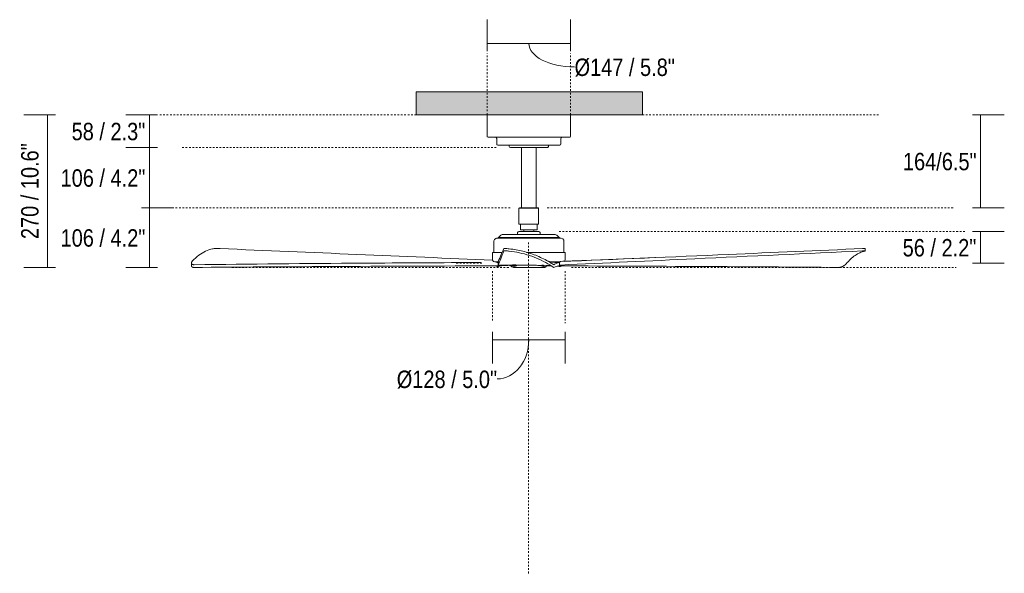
# Model space of a CAD drawing. Header units: millimetres. Extents: x 5694 to 11091, y -2962 to 7544.
# Tile 2 of 3: x 5694 to 7434, y 1189 to 2168. Entities that reach past the tile are written whole.
import ezdxf

# ---------------------------------------------------------------- set-up
doc = ezdxf.new("R2010")
doc.units = ezdxf.units.MM
doc.linetypes.add('Dash', pattern=[6, 3, -3])
doc.layers.add('A-ANNO-DIMS', color=7, linetype='Dash', lineweight=9, true_color=0xd2d2d2)
for name, color, linetype, lineweight in [('A-ANNO-DIMS-14', 7, 'Continuous', 9), ('A-CLNG', 7, 'Continuous', 9), ('E-LITE-EQPM', 7, 'Continuous', 20)]:
    doc.layers.add(name, color=color, linetype=linetype, lineweight=lineweight)
doc.styles.add('Arial Narrow', font='ARIALN.TTF', dxfattribs={"height": 30.8})
doc.dimstyles.new('FARO_-_2_2mm_Arial_Narrow_mm_Inch_Horiz', dxfattribs={"dimscale": 304.8, "dimtxt": 31.521674, "dimasz": 0, "dimexe": 0.137795, "dimexo": 0.0625, "dimgap": 0.022966, "dimtad": 3, "dimtih": 1, "dimtoh": 1, "dimdec": 0, "dimzin": 0, "dimdsep": 46, "dimtxsty": 'Arial Narrow', "dimblk1": 'NONE', "dimblk2": 'NONE', "dimsah": 1, "dimcen": 0.09, "dimadec": 0, "dimazin": 0, "dimtfac": 1, "dimtdec": 4, "dimtix": 1, "dimtmove": 0, "dimatfit": 3, "dimfxl": 0.045932, "dimfxlon": 1, "dimtvp": 1, "dimtolj": 1, "dimtzin": 0, "dimarcsym": 2})
doc.dimstyles.new('FARO_-_2_2mm_Arial_Narrow_mm_Inch_Left', dxfattribs={"dimscale": 304.8, "dimtxt": 31.521674, "dimasz": 0, "dimexe": 0.137795, "dimexo": 0.0625, "dimgap": 0.022966, "dimtad": 1, "dimdec": 0, "dimzin": 0, "dimdsep": 46, "dimtxsty": 'Arial Narrow', "dimblk1": 'NONE', "dimblk2": 'NONE', "dimsah": 1, "dimcen": 0.09, "dimadec": 0, "dimazin": 0, "dimtfac": 1, "dimtdec": 4, "dimtix": 1, "dimtmove": 1, "dimatfit": 3, "dimfxl": 0.045932, "dimfxlon": 1, "dimtvp": 1, "dimtolj": 1, "dimtzin": 0, "dimarcsym": 2})
doc.dimstyles.new('FARO_-_2_2mm_Arial_Narrow_mm_Inch_Left_1', dxfattribs={"dimscale": 304.8, "dimtxt": 31.521674, "dimasz": 0, "dimexe": 0.137795, "dimexo": 0.0625, "dimgap": 0.022966, "dimtad": 1, "dimdec": 0, "dimzin": 0, "dimdsep": 46, "dimtxsty": 'Arial Narrow', "dimblk1": 'NONE', "dimblk2": 'NONE', "dimsah": 1, "dimcen": 0.09, "dimadec": 0, "dimazin": 0, "dimtfac": 1, "dimtdec": 4, "dimtix": 1, "dimtmove": 0, "dimatfit": 3, "dimfxl": 0.045932, "dimfxlon": 1, "dimtvp": 1, "dimtolj": 1, "dimtzin": 0, "dimarcsym": 2})
doc.dimstyles.new('FARO_-_2_2mm_Arial_Narrow_mm_Inch_Left_H', dxfattribs={"dimscale": 304.8, "dimtxt": 31.521674, "dimasz": 0, "dimexe": 0.137795, "dimexo": 0.0625, "dimgap": 0.022966, "dimtad": 3, "dimtih": 1, "dimtoh": 1, "dimdec": 0, "dimzin": 0, "dimdsep": 46, "dimtxsty": 'Arial Narrow', "dimblk1": 'NONE', "dimblk2": 'NONE', "dimsah": 1, "dimcen": 0.09, "dimadec": 0, "dimazin": 0, "dimtfac": 1, "dimtdec": 4, "dimtix": 1, "dimtmove": 0, "dimatfit": 3, "dimfxl": 0.045932, "dimfxlon": 1, "dimtvp": 1, "dimtolj": 1, "dimtzin": 0, "dimarcsym": 2})
doc.dimstyles.new('FARO_-_2_2mm_Arial_Narrow_mm_Inch_Right', dxfattribs={"dimscale": 304.8, "dimtxt": 31.521674, "dimasz": 0, "dimexe": 0.137795, "dimexo": 0.0625, "dimgap": 0.022966, "dimtad": 1, "dimdec": 0, "dimzin": 0, "dimdsep": 46, "dimtxsty": 'Arial Narrow', "dimblk1": 'NONE', "dimblk2": 'NONE', "dimsah": 1, "dimcen": 0.09, "dimadec": 0, "dimazin": 0, "dimtfac": 1, "dimtdec": 4, "dimtix": 1, "dimtmove": 1, "dimatfit": 3, "dimfxl": 0.045932, "dimfxlon": 1, "dimtvp": 1, "dimtolj": 1, "dimtzin": 0, "dimarcsym": 2})

# ---------------------------------------------------------------- blocks, each defined once
blk = doc.blocks.new('34100 - 34100 MILOS Black ceiling fan-569089-Alzado_PDF')
at = {"layer": 'E-LITE-EQPM'}
for p, q in [((6520.4, 2000), (6520.4, 1961.9)), ((6667.8, 1961.9), (6667.8, 2000)), ((6537.3, 1958), (6537.3, 1948.3)), ((6650.9, 1948.3), (6650.9, 1958)), ((6559.6, 1946.1), (6559.6, 1943.8)), ((6581.1, 1941.9), (6581.1, 1835.6)), ((6607.1, 1835.6), (6607.1, 1941.9)), ((6628.6, 1943.8), (6628.6, 1946.1)), ((6577.5, 1835.6), (6576.7, 1834.8)), ((6576.7, 1834.8), (6576.7, 1806.2)), ((6576.7, 1834.8), (6594.1, 1834.8)), ((6577.5, 1835.6), (6594.1, 1835.6)), ((6594.1, 1835.6), (6610.8, 1835.6)), ((6611.5, 1834.8), (6594.1, 1834.8)), ((6611.5, 1834.8), (6610.8, 1835.6)), ((6611.5, 1806.2), (6611.5, 1834.8)), ((6576.7, 1806.2), (6594.1, 1806.2)), ((6579.4, 1806.2), (6579.4, 1796.6)), ((6579.4, 1796.6), (6594.1, 1796.6)), ((6585.2, 1796.6), (6585.2, 1793.5)), ((6594.1, 1806.2), (6611.5, 1806.2)), ((6594.1, 1796.6), (6608.8, 1796.6)), ((6603, 1793.5), (6603, 1796.6)), ((6608.8, 1796.6), (6608.8, 1806.2)), ((6532.3, 1776.8), (6532.3, 1756.6)), ((6537, 1781.5), (6537.3, 1781.5)), ((6544.6, 1786.8), (6540.5, 1782.7)), ((6540.6, 1782.7), (6594.1, 1782.7)), ((6574.3, 1791.5), (6574.3, 1788)), ((6594.1, 1782.7), (6647.6, 1782.7)), ((6614, 1788), (6614, 1791.5)), ((6647.7, 1782.7), (6643.7, 1786.8)), ((6655.9, 1756.6), (6655.9, 1776.8)), ((7188.8, 1759.2), (7188.8, 1763.3)), ((6530.1, 1756.6), (6530.1, 1743.6)), ((6530.1, 1756.6), (6546.9, 1756.6)), ((6540, 1740.2), (6540, 1734.2)), ((6590.1, 1756.6), (6594.1, 1756.6)), ((6594.1, 1756.6), (6658.1, 1756.6)), ((6658.1, 1743.6), (6658.1, 1756.6)), ((5997.9, 1737.8), (5997.9, 1733)), ((6538.2, 1731.8), (6534.8, 1732.8)), ((6537, 1732.6), (6537.7, 1732.6)), ((6537, 1732.6), (6537.7, 1732.6)), ((6538.8, 1731.9), (6538.8, 1731.7)), ((6543.9, 1732.8), (6540.5, 1731.8)), ((6541, 1732.8), (6543.3, 1732.8)), ((6542.6, 1732.6), (6542.8, 1732.6)), ((6542.6, 1732.6), (6543, 1732.6)), ((6542.8, 1732.6), (6542.9, 1732.6)), ((6543.3, 1732.8), (6543.9, 1732.8)), ((6557.3, 1733.2), (6557.3, 1733.8)), ((6560.8, 1733.6), (6560.8, 1732.8)), ((6560.8, 1733.6), (6562.9, 1733.6)), ((6563.5, 1732), (6560.8, 1732.8)), ((6560.8, 1732.8), (6563.1, 1732.8)), ((6563, 1732.6), (6563.3, 1732.6)), ((6563, 1732.6), (6563.3, 1732.6)), ((6563.6, 1733.6), (6563.6, 1732.8)), ((6563.6, 1733.6), (6568.1, 1733.6)), ((6564.1, 1732.6), (6563.6, 1732.8)), ((6563.6, 1732.8), (6568.1, 1732.8)), ((6565.2, 1734.7), (6565.2, 1733.6)), ((6568.1, 1732.6), (6567.7, 1732.6)), ((6567.7, 1731.7), (6567.7, 1732.6)), ((6567.7, 1732.6), (6568.1, 1732.6)), ((6568.1, 1733.6), (6572.6, 1733.6)), ((6568.1, 1732.8), (6572.6, 1732.8)), ((6568.1, 1732.6), (6568.5, 1732.6)), ((6568.5, 1732.6), (6568.1, 1732.6)), ((6568.5, 1732.6), (6568.5, 1731.7)), ((6571.1, 1733.6), (6571.1, 1734.8)), ((6572.6, 1732.8), (6572.1, 1732.6)), ((6572.6, 1732.8), (6572.6, 1733.6)), ((6615.6, 1733.6), (6615.6, 1732.8)), ((6615.6, 1733.6), (6620.1, 1733.6)), ((6616.1, 1732.6), (6615.6, 1732.8)), ((6615.6, 1732.8), (6620.1, 1732.8)), ((6620.1, 1732.6), (6619.7, 1732.6)), ((6619.7, 1731.7), (6619.7, 1732.6)), ((6619.7, 1732.6), (6620.1, 1732.6)), ((6620.1, 1733.6), (6621.3, 1733.6)), ((6620.1, 1732.8), (6624.6, 1732.8)), ((6620.1, 1732.6), (6620.5, 1732.6)), ((6620.5, 1732.6), (6620.1, 1732.6)), ((6620.5, 1732.6), (6620.5, 1731.7)), ((6624.6, 1732.8), (6624.1, 1732.6)), ((6624.6, 1732.8), (6624.6, 1733.5)), ((6627.4, 1732.8), (6624.7, 1732)), ((6624.9, 1732.6), (6625.2, 1732.6)), ((6624.9, 1732.6), (6625.2, 1732.6)), ((6625.1, 1732.8), (6627.4, 1732.8)), ((6627.4, 1732.8), (6627.4, 1733.2)), ((6647.7, 1731.8), (6645.8, 1732.4)), ((6648.2, 1732.8), (6648.2, 1738.8)), ((6648.2, 1733.6), (6653.4, 1733.6)), ((6648.2, 1732.8), (6653.4, 1732.8)), ((6649.4, 1731.9), (6649.4, 1731.7)), ((6653.4, 1732.8), (6650, 1731.8)), ((6650.5, 1732.6), (6651.2, 1732.6)), ((6650.5, 1732.6), (6651.2, 1732.6)), ((6651.8, 1733.6), (6651.8, 1734.3)), ((6653.4, 1732.8), (6653.4, 1733.6))]:
    blk.add_line(p, q, dxfattribs=at)
at = {"layer": 'E-LITE-EQPM', "flags": 128}
for points in [[(6522.3, 1960.1), (6520.7, 1960.9), (6520.4, 1961.9)], [(6535.4, 1960.1), (6534.7, 1960.1), (6529, 1960.1), (6524.9, 1960.1), (6522.7, 1960.1), (6522.3, 1960.1)], [(6522.3, 1960.1), (6523.2, 1960.1), (6526, 1960.1), (6530.6, 1960.1), (6536.9, 1960.1), (6544.7, 1960.1), (6553.7, 1960.1), (6563.9, 1960.1), (6574.8, 1960.1), (6586.2, 1960.1), (6594.1, 1960.1)], [(6537.3, 1958), (6536.4, 1959.7), (6535.2, 1960.1)], [(6594.1, 1960.1), (6605.7, 1960.1), (6617, 1960.1), (6627.7, 1960.1), (6637.5, 1960.1), (6646.2, 1960.1), (6653.5, 1960.1), (6659.3, 1960.1), (6663.3, 1960.1), (6665.5, 1960.1), (6665.9, 1960.1)], [(6653, 1960.1), (6651.3, 1959.2), (6650.9, 1958)], [(6665.9, 1960.1), (6665, 1960.1), (6662.2, 1960.1), (6657.6, 1960.1), (6652.8, 1960.1)], [(6667.8, 1961.9), (6666.9, 1960.4), (6665.9, 1960.1)], [(6539.5, 1946.1), (6537.8, 1946.9), (6537.3, 1948.3)], [(6559.6, 1946.1), (6557.1, 1946.1), (6550.3, 1946.1), (6545.1, 1946.1), (6541.5, 1946.1), (6539.7, 1946.1), (6539.5, 1946.1)], [(6539.5, 1946.1), (6540.5, 1946.1), (6543.3, 1946.1), (6547.8, 1946.1), (6554, 1946.1), (6561.5, 1946.1), (6570.2, 1946.1), (6579.7, 1946.1), (6589.7, 1946.1), (6594.1, 1946.1)], [(6561.5, 1941.9), (6559.9, 1942.7), (6559.6, 1943.8)], [(6579, 1941.9), (6572.5, 1941.9), (6567.3, 1941.9), (6563.6, 1941.9), (6561.7, 1941.9), (6561.5, 1941.9)], [(6561.5, 1941.9), (6562.4, 1941.9), (6565.2, 1941.9), (6569.6, 1941.9), (6575.5, 1941.9), (6582.4, 1941.9), (6590, 1941.9), (6594.1, 1941.9)], [(6594.1, 1946.1), (6604.2, 1946.1), (6614, 1946.1), (6623, 1946.1), (6631.1, 1946.1), (6637.9, 1946.1), (6643.2, 1946.1), (6646.7, 1946.1), (6648.5, 1946.1), (6648.7, 1946.1)], [(6594.1, 1941.9), (6601.9, 1941.9), (6609.2, 1941.9), (6615.7, 1941.9), (6620.9, 1941.9), (6624.6, 1941.9), (6626.5, 1941.9), (6626.7, 1941.9)], [(6626.7, 1941.9), (6625.8, 1941.9), (6623, 1941.9), (6618.6, 1941.9), (6612.7, 1941.9), (6609.1, 1941.9)], [(6628.6, 1943.8), (6627.8, 1942.2), (6626.7, 1941.9)], [(6648.7, 1946.1), (6647.7, 1946.1), (6644.9, 1946.1), (6640.4, 1946.1), (6634.2, 1946.1), (6628.6, 1946.1)], [(6650.9, 1948.3), (6650, 1946.5), (6648.7, 1946.1)], [(6574.3, 1791.5), (6575.1, 1793.2), (6576.2, 1793.5)], [(6594.1, 1793.5), (6588.4, 1793.5), (6583.3, 1793.5), (6579.3, 1793.5), (6576.9, 1793.5), (6576.2, 1793.5)], [(6576.2, 1793.5), (6577.1, 1793.5), (6579.9, 1793.5), (6584.1, 1793.5), (6585.3, 1793.5)], [(6612, 1793.5), (6611.1, 1793.5), (6608.4, 1793.5), (6604.1, 1793.5), (6598.9, 1793.5), (6594.1, 1793.5)], [(6602.9, 1793.5), (6604.9, 1793.5), (6608.9, 1793.5), (6611.4, 1793.5), (6612, 1793.5)], [(6612, 1793.5), (6613.6, 1792.6), (6614, 1791.5)], [(6532.3, 1776.8), (6533.2, 1779.6), (6535.6, 1781.3), (6537, 1781.5)], [(6594.1, 1781.5), (6583.8, 1781.5), (6573.8, 1781.5), (6564.4, 1781.5), (6556.1, 1781.5), (6549, 1781.5), (6543.4, 1781.5), (6539.5, 1781.5), (6537.4, 1781.5), (6537, 1781.5)], [(6537.3, 1781.5), (6540.1, 1782.4), (6540.5, 1782.7)], [(6544.6, 1786.8), (6547.1, 1788), (6547.5, 1788)], [(6594.1, 1788), (6584.8, 1788), (6575.8, 1788), (6567.6, 1788), (6560.5, 1788), (6554.7, 1788), (6550.5, 1788), (6548.1, 1788), (6547.5, 1788)], [(6547.5, 1788), (6548.5, 1788), (6551.3, 1788), (6555.8, 1788), (6561.9, 1788), (6562.1, 1788)], [(6640.7, 1788), (6639.8, 1788), (6637, 1788), (6632.4, 1788), (6626.4, 1788), (6619, 1788), (6610.6, 1788), (6601.5, 1788), (6594.1, 1788)], [(6651.2, 1781.5), (6650.3, 1781.5), (6647.5, 1781.5), (6642.9, 1781.5), (6636.7, 1781.5), (6629.2, 1781.5), (6620.4, 1781.5), (6610.8, 1781.5), (6600.6, 1781.5), (6594.1, 1781.5)], [(6624.7, 1788), (6627.7, 1788), (6633.5, 1788), (6637.7, 1788), (6640.1, 1788), (6640.7, 1788)], [(6640.7, 1788), (6643.3, 1787.1), (6643.7, 1786.8)], [(6647.7, 1782.7), (6650.4, 1781.5), (6650.9, 1781.5)], [(6650.5, 1781.5), (6650.8, 1781.5), (6651.2, 1781.5)], [(6651.2, 1781.5), (6654, 1780.6), (6655.7, 1778.2), (6655.9, 1776.8)], [(6533.9, 1739.8), (6531.5, 1740.7), (6530.2, 1743), (6530.1, 1743.6)], [(6641.6, 1738.9), (6634.9, 1739.5), (6629, 1741), (6624, 1743.1)], [(6654.5, 1740.8), (6720.8, 1743.3), (6832.3, 1748)], [(6658.1, 1743.6), (6657.2, 1741.1), (6656.4, 1740.7)], [(6536.2, 1739.8), (6534.6, 1739.8), (6533.9, 1739.8)], [(6533.9, 1739.8), (6534.9, 1739.8), (6537.7, 1739.8), (6540, 1739.8)], [(6541.3, 1734.2), (6547, 1734), (6552.7, 1733.9)], [(6567, 1729.9), (6564.3, 1730.8), (6562.6, 1733.1), (6562.5, 1733.8)], [(6594.1, 1729.9), (6587, 1729.9), (6580.4, 1729.9), (6574.8, 1729.9), (6570.5, 1729.9), (6567.8, 1729.9), (6567, 1729.9)], [(6567, 1729.9), (6567.9, 1729.9), (6570.7, 1729.9), (6575.1, 1729.9), (6580.8, 1729.9), (6587.4, 1729.9), (6594.1, 1729.9)], [(6594.1, 1729.9), (6601.2, 1729.9), (6607.8, 1729.9), (6613.4, 1729.9), (6617.7, 1729.9), (6620.4, 1729.9), (6621.2, 1729.9)], [(6621.2, 1729.9), (6620.3, 1729.9), (6617.5, 1729.9), (6613.1, 1729.9), (6607.4, 1729.9), (6600.8, 1729.9), (6594.1, 1729.9)], [(6625.4, 1733.2), (6624.8, 1731.7), (6622.5, 1730), (6621.2, 1729.9)], [(6633.4, 1739.8), (6640.8, 1739.8), (6646.7, 1739.8), (6647.6, 1739.8)]]:
    blk.add_lwpolyline(points, dxfattribs=at)
at = {"layer": 'E-LITE-EQPM'}
for centre, start, end in [((6568.3, 1742.1), 246.4883, 266.9608), ((6568, 1742.1), 273.0392, 293.5117), ((6620.2, 1742.1), 246.4883, 266.9608), ((6619.9, 1742.1), 273.0392, 293.5117)]:
    blk.add_arc(centre, 10.3, start, end, dxfattribs=at)
for centre, major_axis, ratio, start_param, end_param in [((6539.1, 1742.1), (0, 10.3), 0.5, 2.731235, 3.088548), ((6539.3, 1742.1), (0, 10.3), 0.866025, 2.880503, 3.088548), ((6539.8, 1742.1), (0, 10.3), 0.5, 2.731235, 3.088548), ((6539.7, 1742.1), (0, 10.3), 0.866025, 3.043403, 3.088548), ((6539, 1742.1), (0, 10.3), 0.866025, 3.194637, 3.55195), ((6539.4, 1742.1), (0, 10.3), 0.866025, 3.194637, 3.55195), ((6565.3, 235.9), (0, 1497.3), 0.867257, 0.009965, 0.01876), ((6565.1, 1742.1), (0, 10.3), 0.5, 2.731235, 2.804576), ((6565.3, 1742.1), (0, 10.3), 0.866025, 2.880503, 2.94253), ((6622.9, 1742.1), (0, 10.3), 0.866025, 3.340655, 3.373294), ((6623.1, 1742.1), (0, 10.3), 0.5, 3.478609, 3.55195), ((6621.6, 193.1), (0, 1546), 0.864789, 6.264314, 6.26921), ((6648.8, 1742.1), (0, 10.3), 0.866025, 2.795398, 3.088548), ((6649.2, 1742.1), (0, 10.3), 0.866025, 2.773882, 3.088548), ((6648.4, 1742.1), (0, 10.3), 0.5, 3.194637, 3.55195), ((6648.5, 1742.1), (0, 10.3), 0.866025, 3.194637, 3.239782), ((6649.1, 1742.1), (0, 10.3), 0.5, 3.194637, 3.55195), ((6648.9, 1742.1), (0, 10.3), 0.866025, 3.194637, 3.373294), ((6648.5, 1742.1), (0, 10.3), 0.866025, 3.373294, 3.39286)]:
    blk.add_ellipse(centre, major_axis=major_axis, ratio=ratio, start_param=start_param, end_param=end_param, dxfattribs=at)
for points in [[(6035.1, 1762.9), (6030.9, 1762), (6022.7, 1759.3), (6010.6, 1751.9), (6003, 1744.9), (5999.4, 1740.9)], [(6559.6, 1762.9), (6567.6, 1762), (6583.4, 1759.3), (6606.5, 1751.9), (6621, 1744.9), (6628, 1740.9)], [(6628, 1736.2), (6622.7, 1739.3), (6612, 1744.8), (6595.1, 1751.4), (6577.6, 1756.2), (6565.6, 1758.1), (6559.6, 1758.8)], [(7155, 1736.2), (7157.5, 1739.3), (7162.6, 1744.8), (7170.7, 1751.4), (7179, 1756.2), (7184.7, 1758.1), (7187.6, 1758.8)], [(6536.3, 1739.5), (6536.3, 1739.5), (6536.4, 1739.5), (6537, 1739.6), (6537.8, 1739.6), (6538.8, 1739.6), (6539.5, 1739.6), (6539.9, 1739.6)], [(6537.8, 1739.4), (6537.5, 1739.5), (6537, 1739.5), (6536.4, 1739.5), (6536.3, 1739.5), (6536.3, 1739.5)], [(6539.9, 1739.4), (6539.5, 1739.4), (6538.8, 1739.4), (6538.1, 1739.4), (6537.8, 1739.4)], [(6552.7, 1733.9), (6554, 1733.8), (6556.9, 1733.8), (6561.5, 1733.8), (6564.1, 1733.8), (6565.1, 1733.9)], [(6571.2, 1734.6), (6571.2, 1734.6), (6571.1, 1734.5), (6571, 1734.5)], [(6625, 1732.7), (6625.1, 1732.7), (6625.1, 1732.7), (6625.2, 1732.7)], [(6627.2, 1732.7), (6629.3, 1732.7), (6631.5, 1732.7), (6633.7, 1732.7)], [(6633.6, 1739.7), (6634, 1739.7), (6634.5, 1739.8), (6635, 1739.8)], [(6650.7, 1732.7), (6650.9, 1732.7), (6651, 1732.7), (6651.2, 1732.7)]]:
    blk.add_open_spline(points, degree=3, dxfattribs=at)
for points, knots in [([(6048.5, 1763.3), (6047.6, 1763.4), (6045.5, 1763.4), (6041.8, 1763.4), (6038, 1763.3), (6035.9, 1763.1), (6035.1, 1762.9)], [-1, -1, -1, -1, -0.785714, -0.571429, -0.285714, 0, 0, 0, 0]), ([(6530.4, 1742.8), (6450.3, 1746.2), (6289.7, 1753), (6129.1, 1759.8), (6048.5, 1763.3)], [-0.8860034, -0.8860034, -0.8860034, -0.8860034, -0.4444444, 0, 0, 0, 0]), ([(6540, 1740.2), (6541.8, 1744.4), (6545.1, 1752.1), (6548.4, 1759.8), (6549.9, 1763.3)], [-1, -1, -1, -1, -0.444444, 0, 0, 0, 0]), ([(6549.9, 1759.2), (6548, 1754.5), (6544.8, 1746.2), (6541.5, 1737.9), (6540, 1734.2)], [-1, -1, -1, -1, -0.444444, 0, 0, 0, 0]), ([(6549.9, 1763.3), (6549.9, 1763.4), (6550.3, 1763.4), (6552.1, 1763.4), (6555.3, 1763.3), (6558.1, 1763.1), (6559.6, 1762.9)], [-1, -1, -1, -1, -0.785714, -0.571429, -0.285714, 0, 0, 0, 0]), ([(6559.6, 1758.8), (6558.5, 1758.9), (6556.3, 1759.1), (6553.1, 1759.3), (6550.6, 1759.3), (6549.9, 1759.3), (6549.9, 1759.2)], [-1, -1, -1, -1, -0.785714, -0.571429, -0.285714, 0, 0, 0, 0]), ([(6650, 1740.2), (6748.8, 1744.4), (6926.8, 1752.1), (7104.8, 1759.8), (7183.9, 1763.3)], [-1, -1, -1, -1, -0.444444, 0, 0, 0, 0]), ([(7183.9, 1759.2), (7085.1, 1754.5), (6907.1, 1746.2), (6729.1, 1737.9), (6650, 1734.2)], [-1, -1, -1, -1, -0.444444, 0, 0, 0, 0]), ([(7183.9, 1763.3), (7184.9, 1763.4), (7186.6, 1763.4), (7188.5, 1763.4), (7188.9, 1763.4), (7188.8, 1763.3)], [-1, -1, -1, -1, -0.7857143, -0.5714286, -0.2857143, -0.2857143, -0.2857143, -0.2857143]), ([(7187.6, 1758.8), (7188.1, 1758.9), (7188.8, 1759.1), (7188.9, 1759.3), (7187.4, 1759.3), (7185.2, 1759.3), (7183.9, 1759.2)], [-1, -1, -1, -1, -0.785714, -0.571429, -0.285714, 0, 0, 0, 0]), ([(5999.4, 1740.9), (5999, 1740.5), (5998.4, 1739.7), (5998, 1738.7), (5997.9, 1737.9), (5997.9, 1737.4), (5998, 1736.9), (5998.2, 1736.6), (5998.4, 1736.3), (5998.6, 1736.1), (5998.9, 1735.8), (5999.3, 1735.5), (6000, 1735.2), (6001.1, 1734.9), (6002, 1734.8), (6002.7, 1734.8)], [-1, -1, -1, -1, -0.857143, -0.714286, -0.642857, -0.571429, -0.5, -0.464286, -0.428571, -0.392857, -0.357143, -0.285714, -0.214286, -0.142857, 0, 0, 0, 0]), ([(6541.3, 1740.1), (6541, 1740.1), (6540.6, 1740.1), (6540.2, 1740.1), (6540, 1740.1), (6540, 1740.1), (6540, 1740.2)], [-1, -1, -1, -1, -0.6, -0.4, -0.2, 0, 0, 0, 0]), ([(6628, 1740.9), (6628.7, 1740.5), (6630.1, 1739.7), (6631.8, 1738.7), (6633.1, 1737.9), (6634, 1737.4), (6634.8, 1736.9), (6635.3, 1736.6), (6635.7, 1736.3), (6636.1, 1736.1), (6636.5, 1735.8), (6637, 1735.5), (6637.6, 1735.2), (6638.1, 1734.9), (6638.2, 1734.8), (6638.2, 1734.8)], [-1, -1, -1, -1, -0.857143, -0.714286, -0.642857, -0.571429, -0.5, -0.464286, -0.428571, -0.392857, -0.357143, -0.285714, -0.214286, -0.142857, 0, 0, 0, 0]), ([(6647.4, 1740.1), (6647.7, 1740.1), (6648.2, 1740.1), (6648.9, 1740.1), (6649.5, 1740.1), (6649.8, 1740.1), (6650, 1740.2)], [-1, -1, -1, -1, -0.6, -0.4, -0.2, 0, 0, 0, 0]), ([(6002.7, 1729.9), (6002, 1729.9), (6001.1, 1729.9), (6000, 1730.3), (5999.3, 1730.6), (5998.8, 1731), (5998.4, 1731.4), (5998.2, 1731.7), (5998, 1732), (5997.9, 1732.5), (5997.9, 1733), (5997.9, 1733.3), (5997.9, 1733.4)], [-1, -1, -1, -1, -0.8571429, -0.7857143, -0.7142857, -0.6428571, -0.5714286, -0.5357143, -0.5, -0.4285714, -0.3571429, -0.32456, -0.32456, -0.32456, -0.32456]), ([(6002.7, 1734.8), (6101.9, 1736), (6271, 1737.4), (6440.2, 1738.3), (6510.1, 1738.7)], [-1, -1, -1, -1, -0.4444444, -0.0524284, -0.0524284, -0.0524284, -0.0524284]), ([(6538.2, 1732.8), (6439, 1732.5), (6260.6, 1731.8), (6082.1, 1730.6), (6002.7, 1729.9)], [-1, -1, -1, -1, -0.444444, 0, 0, 0, 0]), ([(6538.2, 1738.8), (6538.4, 1738.8), (6538.9, 1738.8), (6539.5, 1738.8), (6539.9, 1738.8)], [-1, -1, -1, -1, -0.8, -0.4, -0.4, -0.4, -0.4]), ([(6541, 1732.9), (6540.7, 1732.9), (6540.2, 1732.9), (6539.2, 1732.8), (6538.5, 1732.8), (6538.2, 1732.8)], [-1, -1, -1, -1, -0.7, -0.4, 0, 0, 0, 0]), ([(6540, 1734.2), (6540, 1734.2), (6540, 1734.2), (6540.2, 1734.2), (6540.6, 1734.2), (6541, 1734.2), (6541.3, 1734.2)], [-1, -1, -1, -1, -0.8, -0.6, -0.4, 0, 0, 0, 0]), ([(6557.3, 1733.2), (6557.3, 1733.2), (6557.3, 1733.2), (6555.9, 1733.1), (6553.7, 1733.1), (6552.4, 1733.1)], [-0.8333333, -0.8333333, -0.8333333, -0.8333333, -0.6666667, -0.3333333, 0, 0, 0, 0]), ([(6565.1, 1734.6), (6565.1, 1734.7), (6565.4, 1734.7), (6566.4, 1734.7), (6567.6, 1734.7), (6568.7, 1734.7), (6569.7, 1734.7), (6570.5, 1734.6), (6571, 1734.6), (6571.2, 1734.6), (6571.2, 1734.6)], [-1, -1, -1, -1, -0.833333, -0.666667, -0.555556, -0.444444, -0.333333, -0.222222, -0.111111, 0, 0, 0, 0]), ([(6571, 1734), (6571.4, 1734), (6576.8, 1734.1), (6586.3, 1734.1), (6598.9, 1733.9), (6607.8, 1733.7), (6613.2, 1733.5), (6615.6, 1733.5)], [-0.8787678, -0.8787678, -0.8787678, -0.8787678, -0.8571429, -0.5714286, -0.4285714, -0.2857143, -0.1533212, -0.1533212, -0.1533212, -0.1533212]), ([(6617.1, 1733.7), (6617.1, 1733.7), (6617.2, 1733.7), (6617.7, 1733.7), (6618.5, 1733.7), (6619.4, 1733.7), (6619.9, 1733.7), (6620.1, 1733.7)], [-1, -1, -1, -1, -0.8888889, -0.7777778, -0.6666667, -0.5555556, -0.5000958, -0.5000958, -0.5000958, -0.5000958]), ([(6624.6, 1733.2), (6625.3, 1733.2), (6627.3, 1733.2), (6630.4, 1733.1), (6632.5, 1733.1), (6633.1, 1733.1)], [-0.8588352, -0.8588352, -0.8588352, -0.8588352, -0.6666667, -0.3333333, -0.1911175, -0.1911175, -0.1911175, -0.1911175]), ([(6638.2, 1729.9), (6638.2, 1729.9), (6638.1, 1729.9), (6637.5, 1730.3), (6637, 1730.6), (6636.4, 1731), (6635.8, 1731.4), (6635.3, 1731.7), (6634.7, 1732), (6634, 1732.5), (6633.1, 1733.1), (6631.8, 1733.9), (6630.1, 1734.9), (6628.7, 1735.8), (6628, 1736.2)], [-1, -1, -1, -1, -0.857143, -0.785714, -0.714286, -0.642857, -0.571429, -0.535714, -0.5, -0.428571, -0.357143, -0.285714, -0.142857, 0, 0, 0, 0]), ([(6638.2, 1734.8), (6640.1, 1736), (6643.4, 1737.4), (6646.7, 1738.4), (6648.2, 1738.8)], [-1, -1, -1, -1, -0.444444, 0, 0, 0, 0]), ([(6648.2, 1732.8), (6646.3, 1732.5), (6643, 1731.8), (6639.7, 1730.6), (6638.2, 1729.9)], [-1, -1, -1, -1, -0.444444, 0, 0, 0, 0]), ([(6648.1, 1738.8), (6648.1, 1738.8), (6647.8, 1738.8), (6647.3, 1738.8), (6647, 1738.8), (6646.8, 1738.8)], [-0.8, -0.8, -0.8, -0.8, -0.4, -0.2, 0, 0, 0, 0]), ([(6650, 1734.2), (6649.8, 1734.2), (6649.5, 1734.2), (6648.9, 1734.2), (6648.5, 1734.2), (6648.3, 1734.2), (6648.2, 1734.2)], [-1, -1, -1, -1, -0.8, -0.6, -0.4, -0.325948, -0.325948, -0.325948, -0.325948]), ([(6652.9, 1732.7), (6734.9, 1732.4), (6897.7, 1731.7), (7060.5, 1730.6), (7141.3, 1729.9)], [-0.8955064, -0.8955064, -0.8955064, -0.8955064, -0.4444444, 0, 0, 0, 0]), ([(7141.3, 1729.9), (7142.1, 1729.9), (7143.2, 1729.9), (7144.8, 1730.3), (7146, 1730.6), (7147.1, 1731), (7148.1, 1731.4), (7148.8, 1731.7), (7149.5, 1732), (7150.4, 1732.5), (7151.4, 1733.1), (7152.5, 1733.9), (7153.8, 1734.9), (7154.6, 1735.8), (7155, 1736.2)], [-1, -1, -1, -1, -0.857143, -0.785714, -0.714286, -0.642857, -0.571429, -0.535714, -0.5, -0.428571, -0.357143, -0.285714, -0.142857, 0, 0, 0, 0])]:
    blk.add_open_spline(points, degree=3, knots=knots, dxfattribs=at)
blk = doc.blocks.new('DIMBLOCK1-Alzado_PDF')
at = {"layer": 'A-ANNO-DIMS-14', "color": 251, "true_color": 0x5b5b5b, "transparency": 16777216}
for p, q in [((6520.4, 2112.1), (6520.4, 2168.1)), ((6667.8, 2112.1), (6667.8, 2168.1)), ((6520.4, 2126.1), (6667.8, 2126.1)), ((6520.4, 2126.1), (6520.4, 2112.1)), ((6667.8, 2126.1), (6667.8, 2112.1))]:
    blk.add_line(p, q, dxfattribs=at)
blk.add_ellipse((6674.9, 2126.1), major_axis=(80.8, 0), ratio=0.514303, start_param=3.141593, end_param=4.712389, dxfattribs=at)
at = {"layer": 'A-ANNO-DIMS-14', "color": 0, "transparency": 16777216, "insert": (6674.9, 2099.3), "char_height": 30.8, "width": 213.147, "attachment_point": 1, "line_spacing_factor": 0.974696, "style": 'Arial Narrow'}
blk.add_mtext('Ø147 / 5.8"', dxfattribs=at)
blk = doc.blocks.new('_None')
blk = doc.blocks.new('DIMBLOCK2-Alzado_PDF')
at = {"layer": 'A-ANNO-DIMS-14', "color": 251, "true_color": 0x5b5b5b, "transparency": 16777216}
for p, q in [((5937.7, 2000), (5881.7, 2000)), ((5923.7, 2000), (5923.7, 1941.9)), ((5923.7, 2000), (5937.7, 2000)), ((5937.7, 1941.9), (5881.7, 1941.9)), ((5923.7, 1941.9), (5937.7, 1941.9))]:
    blk.add_line(p, q, dxfattribs=at)
at = {"layer": 'A-ANNO-DIMS-14', "color": 0, "transparency": 16777216, "insert": (5786.1, 1985.7), "char_height": 30.8, "width": 156.708, "attachment_point": 1, "line_spacing_factor": 0.974696, "style": 'Arial Narrow'}
blk.add_mtext('58 / 2.3"', dxfattribs=at)
blk = doc.blocks.new('DIMBLOCK3-Alzado_PDF')
at = {"layer": 'A-ANNO-DIMS-14', "color": 251, "true_color": 0x5b5b5b, "transparency": 16777216}
for p, q in [((5937.7, 1941.9), (5881.7, 1941.9)), ((5923.7, 1941.9), (5923.7, 1835.6)), ((5923.7, 1941.9), (5937.7, 1941.9)), ((5923.7, 1835.6), (5909.7, 1835.6)), ((5923.6, 1835.6), (5965.7, 1835.6))]:
    blk.add_line(p, q, dxfattribs=at)
at = {"layer": 'A-ANNO-DIMS-14', "color": 0, "transparency": 16777216, "insert": (5766.6, 1903.5), "char_height": 30.8, "width": 180.124, "attachment_point": 1, "line_spacing_factor": 0.974696, "style": 'Arial Narrow'}
blk.add_mtext('106 / 4.2"', dxfattribs=at)
blk = doc.blocks.new('DIMBLOCK4-Alzado_PDF')
at = {"layer": 'A-ANNO-DIMS-14', "color": 251, "true_color": 0x5b5b5b, "transparency": 16777216}
for p, q in [((5923.7, 1835.6), (5909.7, 1835.6)), ((5923.6, 1835.6), (5965.7, 1835.6)), ((5923.7, 1835.6), (5923.7, 1729.8)), ((5937.7, 1729.8), (5881.7, 1729.8)), ((5923.7, 1729.8), (5937.7, 1729.8))]:
    blk.add_line(p, q, dxfattribs=at)
at = {"layer": 'A-ANNO-DIMS-14', "color": 0, "transparency": 16777216, "insert": (5766.6, 1797.5), "char_height": 30.8, "width": 180.124, "attachment_point": 1, "line_spacing_factor": 0.974696, "style": 'Arial Narrow'}
blk.add_mtext('106 / 4.2"', dxfattribs=at)
blk = doc.blocks.new('DIMBLOCK5-Alzado_PDF')
at = {"layer": 'A-ANNO-DIMS-14', "color": 251, "true_color": 0x5b5b5b, "transparency": 16777216}
for p, q in [((5757.7, 2000), (5701.7, 2000)), ((5743.7, 2000), (5743.7, 1729.8)), ((5743.7, 2000), (5757.7, 2000)), ((5757.7, 1729.8), (5701.7, 1729.8)), ((5743.7, 1729.8), (5757.7, 1729.8))]:
    blk.add_line(p, q, dxfattribs=at)
at = {"layer": 'A-ANNO-DIMS-14', "color": 0, "transparency": 16777216, "insert": (5696.9, 1780.1), "char_height": 30.8, "width": 203.54, "attachment_point": 1, "rotation": 90, "line_spacing_factor": 0.974696, "style": 'Arial Narrow'}
blk.add_mtext('270 / 10.6"', dxfattribs=at)
blk = doc.blocks.new('DIMBLOCK6-Alzado_PDF')
at = {"layer": 'A-ANNO-DIMS-14', "color": 251, "true_color": 0x5b5b5b, "transparency": 16777216}
for p, q in [((6530.1, 1616.2), (6530.1, 1560.2)), ((6530.1, 1602.2), (6530.1, 1616.2)), ((6530.1, 1602.2), (6658.1, 1602.2)), ((6658.1, 1616.2), (6658.1, 1560.2)), ((6658.1, 1602.2), (6658.1, 1616.2))]:
    blk.add_line(p, q, dxfattribs=at)
blk.add_ellipse((6538.3, 1602.2), major_axis=(0, 69.5), ratio=0.803036, start_param=3.141593, end_param=4.712389, dxfattribs=at)
at = {"layer": 'A-ANNO-DIMS-14', "color": 0, "transparency": 16777216, "insert": (6360.7, 1547.5), "char_height": 30.8, "width": 213.147, "attachment_point": 1, "line_spacing_factor": 0.974696, "style": 'Arial Narrow'}
blk.add_mtext('Ø128 / 5.0"', dxfattribs=at)
blk = doc.blocks.new('DIMBLOCK7-Alzado_PDF')
at = {"layer": 'A-ANNO-DIMS-14', "color": 251, "true_color": 0x5b5b5b, "transparency": 16777216}
for p, q in [((7378.4, 1793.5), (7434.4, 1793.5)), ((7392.4, 1793.5), (7378.4, 1793.5)), ((7392.4, 1793.5), (7392.4, 1737.3)), ((7378.4, 1737.3), (7434.4, 1737.3)), ((7392.4, 1737.3), (7378.4, 1737.3))]:
    blk.add_line(p, q, dxfattribs=at)
at = {"layer": 'A-ANNO-DIMS-14', "color": 0, "transparency": 16777216, "insert": (7254.8, 1780.2), "char_height": 30.8, "width": 156.708, "attachment_point": 1, "line_spacing_factor": 0.974696, "style": 'Arial Narrow'}
blk.add_mtext('56 / 2.2"', dxfattribs=at)
blk = doc.blocks.new('DIMBLOCK8-Alzado_PDF')
at = {"layer": 'A-ANNO-DIMS-14', "color": 251, "true_color": 0x5b5b5b, "transparency": 16777216}
for p, q in [((7378.4, 2000), (7434.4, 2000)), ((7392.4, 2000), (7378.4, 2000)), ((7392.4, 2000), (7392.4, 1835.6)), ((7378.4, 1835.6), (7434.4, 1835.6)), ((7392.4, 1835.6), (7378.4, 1835.6))]:
    blk.add_line(p, q, dxfattribs=at)
at = {"layer": 'A-ANNO-DIMS-14', "color": 0, "transparency": 16777216, "insert": (7255.3, 1932.6), "char_height": 30.8, "width": 156.107, "attachment_point": 1, "line_spacing_factor": 0.974696, "style": 'Arial Narrow'}
blk.add_mtext('164/6.5"', dxfattribs=at)

msp = doc.modelspace()

# ---------------------------------------------------------------- hatches: boundary and pattern name
at = {"layer": 'A-CLNG', "true_color": 0xe8e8e8}
msp.add_hatch(color=254, dxfattribs=at).paths.add_polyline_path([(6608.5, 2000), (6795, 2000), (6795, 2040.5), (6395, 2040.5), (6395, 2000), (6596.2, 2000)])

# ---------------------------------------------------------------- linework, layer by layer
at = {"layer": 'A-ANNO-DIMS'}
for p, q in [((6520.4, 2000), (6520.4, 2109)), ((6667.8, 2000), (6667.8, 2109)), ((6395, 2000), (5939.2, 2000)), ((6795, 2000), (7215, 2000)), ((6536.6, 1941.9), (5981.6, 1941.9)), ((6560.9, 1835.6), (5920.9, 1835.6)), ((6626.8, 1835.6), (7346.8, 1835.6)), ((7364.6, 1793.5), (6644.6, 1793.5)), ((6593.5, 1774), (6593.5, 1189)), ((6558.5, 1729.8), (6068.5, 1729.8)), ((6511, 1737.3), (6466, 1737.3)), ((6530.1, 1723.3), (6530.1, 1633.3)), ((6658.1, 1723.3), (6658.1, 1631.6)), ((6669.5, 1729.8), (7349.5, 1729.8))]:
    msp.add_line(p, q, dxfattribs=at)
at = {"layer": 'A-CLNG'}
for p, q in [((6395, 2040.5), (6795, 2040.5)), ((6395, 2000), (6395, 2040.5)), ((6795, 2040.5), (6795, 2000)), ((6795, 2000), (6395, 2000))]:
    msp.add_line(p, q, dxfattribs=at)

# ---------------------------------------------------------------- block references
at = {"layer": 'E-LITE-EQPM'}
msp.add_blockref('34100 - 34100 MILOS Black ceiling fan-569089-Alzado_PDF', (0, 0), dxfattribs=at)

# ---------------------------------------------------------------- dimensions: what is measured, and where the dimension line sits
at = {"layer": 'A-ANNO-DIMS', "color": 251, "linetype": 'Continuous', "true_color": 0x5b5b5b}
for base, p1, p2, dimstyle, override, picture, middle in [((6667.8, 2126.1), (6520.4, 2112.1), (6667.8, 2112.1), 'FARO_-_2_2mm_Arial_Narrow_mm_Inch_Left', {"dimpost": '<>', "dimfxl": 147.383001}, 'DIMBLOCK1-Alzado_PDF', (6781.5, 2078.8)), ((6658.1, 1602.2), (6530.1, 1616.2), (6658.1, 1616.2), 'FARO_-_2_2mm_Arial_Narrow_mm_Inch_Right', {"dimpost": '<>', "dimfxl": 127.967104}, 'DIMBLOCK6-Alzado_PDF', (6467.3, 1527))]:
    dim = msp.add_linear_dim(base=base, p1=p1, p2=p2, text='Ø<>', dimstyle=dimstyle, override=override, dxfattribs=at)
    dim.commit()
    dim.dimension.update_dxf_attribs({"geometry": picture, "text_midpoint": middle, "dimtype": 160})
for base, p1, p2, dimstyle, override, picture, middle in [((5743.7, 1729.8), (5757.7, 2000), (5757.7, 1729.8), 'FARO_-_2_2mm_Arial_Narrow_mm_Inch_Left_1', {"dimpost": '<>', "dimfxl": 270.161219}, 'DIMBLOCK5-Alzado_PDF', (5716.8, 1864.9)), ((5923.7, 1941.9), (5937.7, 2000), (5937.7, 1941.9), 'FARO_-_2_2mm_Arial_Narrow_mm_Inch_Horiz', {"dimpost": '<>', "dimfxl": 58.136749}, 'DIMBLOCK2-Alzado_PDF', (5838.7, 1970.9)), ((7392.4, 1835.6), (7378.4, 2000), (7378.4, 1835.6), 'FARO_-_2_2mm_Arial_Narrow_mm_Inch_Left_H', {"dimpost": '<>', "dimfxl": 164.352346}, 'DIMBLOCK8-Alzado_PDF', (7308.6, 1917.8)), ((5923.7, 1835.6), (5937.7, 1941.9), (5909.7, 1835.6), 'FARO_-_2_2mm_Arial_Narrow_mm_Inch_Horiz', {"dimpost": '<>', "dimfxl": 109.844221}, 'DIMBLOCK3-Alzado_PDF', (5830, 1888.8)), ((5923.7, 1729.8), (5909.7, 1835.6), (5937.7, 1729.8), 'FARO_-_2_2mm_Arial_Narrow_mm_Inch_Horiz', {"dimpost": '<>', "dimfxl": 109.450983}, 'DIMBLOCK4-Alzado_PDF', (5830, 1782.7)), ((7392.4, 1737.3), (7378.4, 1793.5), (7378.4, 1737.3), 'FARO_-_2_2mm_Arial_Narrow_mm_Inch_Horiz', {"dimpost": '<>', "dimfxl": 56.19305}, 'DIMBLOCK7-Alzado_PDF', (7307.4, 1765.4))]:
    dim = msp.add_linear_dim(base=base, p1=p1, p2=p2, angle=90, dimstyle=dimstyle, override=override, dxfattribs=at)
    dim.commit()
    dim.dimension.update_dxf_attribs({"geometry": picture, "text_midpoint": middle})

doc.saveas('drawing.dxf')
